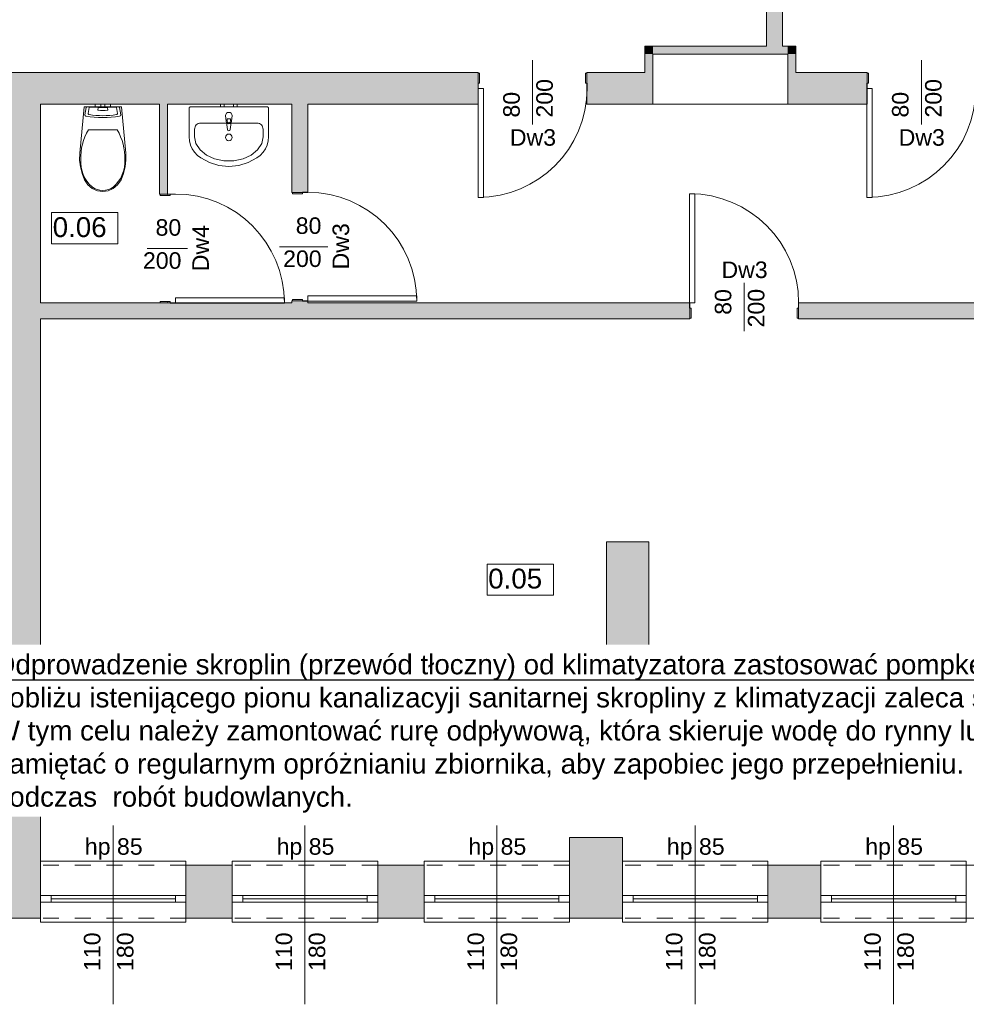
# Model space of a CAD drawing. Header units: millimetres. Extents: x 922208 to 1069538, y -182208 to -99877.
# Tile 4 of 256: x 959159 to 966317, y -173587 to -166146. Entities that reach past the tile are written whole.
import ezdxf
from ezdxf import colors
from ezdxf.entities.mleader import LeaderData, LeaderLine
from ezdxf.math import Vec2, Vec3

# ---------------------------------------------------------------- set-up
doc = ezdxf.new("R2010")
doc.units = ezdxf.units.MM
doc.header["$MEASUREMENT"] = 0
doc.linetypes.add('HIDDEN', pattern=[20, 10, -10])
doc.linetypes.add('Przerywana', pattern=[240, 120, -120])
for name, color, linetype, lineweight in [('IS_KLIM Opis_Średnice', 7, 'Continuous', 9), ('IS_POWRÓT', 5, 'HIDDEN', 30), ('Nowe_0_Nr_pióra__75', 6, 'Continuous', 15), ('Nowe_210-A Pomieszczenia_Nr_pióra__41', 7, 'Continuous', 15), ('Nowe_220-A Ściany_Nr_pióra__19', 255, 'Continuous', 0), ('Nowe_220-A Ściany_Nr_pióra__23', 7, 'Continuous', 15), ('Nowe_220-A Ściany_Nr_pióra__27', 7, 'Continuous', 25), ('Nowe_220-A Ściany_Nr_pióra__3', 7, 'Continuous', 13), ('Nowe_220-A Ściany_Nr_pióra__7', 7, 'Continuous', 13), ('Nowe_450-K Stropy_Nr_pióra__21', 7, 'Continuous', 25)]:
    doc.layers.add(name, color=color, linetype=linetype, lineweight=lineweight)
doc.layers.add('Nowe_220-A Ściany_Nr_pióra__45', color=7, linetype='Continuous', lineweight=15, true_color=0x40a5ff)
doc.styles.add('STYL_AUTOMATYCZNY_1', font='arial.ttf')

# ---------------------------------------------------------------- blocks, each defined once
blk = doc.blocks.new('parter01')
at = {"layer": 'Nowe_220-A Ściany_Nr_pióra__19', "linetype": 'Continuous', "lineweight": 0}
for points in [[(964806.55073, -101276.91454), (964806.55073, -106660.02068), (964926.55073, -106660.02068), (964926.55073, -101276.91454)], [(963946.55073, -106660.02068), (963886.55073, -106660.02068), (963946.55073, -106720.02068)], [(963946.55073, -106720.02068), (963886.55073, -106660.02068), (963886.55073, -106720.02068)], [(963946.55073, -106720.02068), (964966.55073, -106720.02068), (964966.55073, -106660.02068), (963946.55073, -106660.02068)], [(964966.55073, -106720.02068), (965026.55073, -106720.02068), (965026.55073, -106660.02068)], [(964966.55073, -106720.02068), (965026.55073, -106660.02068), (964966.55073, -106660.02068)], [(963946.55073, -106860.02068), (963946.55073, -106720.02068), (963886.55073, -106720.02068), (963886.55073, -106860.02068)], [(964966.55073, -106720.02068), (964966.55073, -106860.02068), (965026.55073, -106860.02068), (965026.55073, -106720.02068)], [(956086.55073, -107100.02068), (962626.55077, -107100.02068), (962626.55077, -106860.0207), (956086.55073, -106860.0207)], [(963446.55069, -107100.02068), (963886.55073, -107100.02068), (963886.55073, -106860.0207), (963446.55069, -106860.0207)], [(963946.55073, -106860.02068), (963886.55073, -106860.02068), (963946.55073, -107100.02068)], [(963886.55073, -106860.02068), (963886.55073, -107100.02068), (963946.55073, -107100.02068)], [(965026.55073, -106860.02068), (964966.55073, -106860.02068), (964966.55073, -107100.02068)], [(965026.55073, -106860.02068), (964966.55073, -107100.02068), (965026.55073, -107100.02068)], [(965026.55073, -107100.02068), (965566.55072, -107100.02068), (965566.55072, -106860.02072), (965026.55073, -106860.02072)], [(959076.51901, -107100.02068), (959075.75917, -112850.02068), (959315.75917, -112850.02068), (959316.51902, -107100.02068)], [(960216.55073, -107100.02068), (960216.55073, -107780.02068), (960276.55073, -107780.02068), (960276.55073, -107100.02068)], [(961216.55073, -107100.02068), (961216.55073, -107766.24102), (961336.55073, -107766.24102), (961336.55073, -107100.02068)], [(959316.32072, -108600.02075), (959316.30494, -108720.02068), (964226.55068, -108720.02068), (964226.55068, -108600.02075)], [(961216.55073, -108600.02068), (961336.55073, -108600.02068), (961336.55073, -108586.24102), (961216.55073, -108586.24102)], [(970706.55073, -108600.02075), (965046.55068, -108600.02075), (965046.55068, -108720.02068), (970706.55073, -108720.02068)], [(963916.55073, -111256.06668), (963916.55073, -110406.06668), (963596.55073, -110406.06668), (963596.55073, -111256.06668)], [(963716.55073, -112850.02068), (963716.55073, -112640.02068), (963316.55073, -112640.02068), (963316.55073, -112850.02068)], [(958994.58086, -113250.02068), (959315.75917, -113250.02068), (959315.75917, -112850.02067), (958994.58086, -112850.02067)], [(960415.75912, -113250.02068), (960765.75915, -113250.02068), (960765.75915, -112850.02065), (960415.75912, -112850.02065)], [(961865.75925, -113250.02068), (962216.55068, -113250.02068), (962216.55068, -112850.02065), (961865.75925, -112850.02065)], [(963316.55072, -113250.02068), (963716.5508, -113250.02068), (963716.5508, -112850.0206), (963316.55072, -112850.0206)], [(964816.55072, -113250.02068), (965216.55063, -113250.02068), (965216.55063, -112850.02078), (964816.55072, -112850.02056)]]:
    blk.add_hatch(color=255, dxfattribs=at).paths.add_polyline_path(points)
at = {"layer": 'Nowe_0_Nr_pióra__75', "color": 6, "linetype": 'Continuous', "lineweight": 0}
for p, q in [((959683.9463, -107124.76807), (959676.6989, -107169.8435)), ((959885.9137, -107121.08931), (959688.09119, -107121.08931)), ((959730.00244, -107100.02068), (959746.69736, -107100.02068)), ((959730.00244, -107120.02068), (959730.00244, -107100.02068)), ((959730.00244, -107120.02068), (959746.69736, -107120.02068)), ((959746.69736, -107100.02068), (959771.00244, -107100.02068)), ((959746.69736, -107120.02068), (959771.00244, -107120.02068)), ((959751.65509, -107125.4338), (959749.16962, -107140.8949)), ((959820.65091, -107124.17206), (959753.35397, -107124.17206)), ((959771.00244, -107100.02068), (959775.68873, -107100.02068)), ((959771.00244, -107120.02068), (959771.00244, -107100.02068)), ((959771.00244, -107120.02068), (959775.68873, -107120.02068)), ((959775.68873, -107100.02068), (959787.00244, -107100.02068)), ((959775.68873, -107120.02068), (959787.00244, -107120.02068)), ((959787.00244, -107100.02068), (959798.31615, -107100.02068)), ((959787.00244, -107120.02068), (959798.31615, -107120.02068)), ((959798.31615, -107100.02068), (959803.00244, -107100.02068)), ((959798.31615, -107120.02068), (959803.00244, -107120.02068)), ((959803.00244, -107120.02068), (959803.00244, -107100.02068)), ((959803.00244, -107100.02068), (959827.30753, -107100.02068)), ((959803.00244, -107120.02068), (959827.30753, -107120.02068)), ((959824.83526, -107140.8949), (959822.3498, -107125.4338)), ((959827.30753, -107100.02068), (959844.00244, -107100.02068)), ((959827.30753, -107120.02068), (959844.00244, -107120.02068)), ((959844.00244, -107120.02068), (959844.00244, -107100.02068)), ((959897.30599, -107169.8435), (959890.05858, -107124.76807)), ((960726.45618, -107225.42669), (960726.45618, -107210.55609)), ((960726.45618, -107210.55609), (960753.65618, -107210.55609)), ((960753.65618, -107210.55609), (960753.65618, -107225.42669)), ((959787.00244, -107293.06381), (959678.06099, -107293.06381)), ((959895.94437, -107293.06467), (959787.00244, -107293.06381)), ((960480.96527, -107288.77068), (960480.96527, -107345.02068)), ((960526.41981, -107241.89568), (960953.69254, -107241.89568)), ((960999.14708, -107345.02068), (960999.14708, -107288.77068)), ((960480.96527, -107345.02068), (960491.46027, -107396.52492)), ((960988.65208, -107396.52492), (960999.14708, -107345.02068)), ((960491.46027, -107396.52492), (960522.09503, -107443.85658)), ((960522.09503, -107443.85658), (960570.38771, -107483.18115)), ((960909.72464, -107483.18115), (960958.01732, -107443.85658)), ((960958.01732, -107443.85658), (960988.65208, -107396.52492)), ((960570.38771, -107483.18115), (960632.42592, -107511.31278)), ((960632.42592, -107511.31278), (960703.18369, -107525.97242)), ((960703.18369, -107525.97242), (960776.92866, -107525.97242)), ((960776.92866, -107525.97242), (960847.68643, -107511.31278)), ((960847.68643, -107511.31278), (960909.72464, -107483.18115))]:
    blk.add_line(p, q, dxfattribs=at)
for points in [[(959617.5788, -107573.44608), (959629.98392, -107623.19275), (959649.00482, -107670.13079), (959674.6026, -107707.32636), (959707.6454, -107735.84447), (959745.95391, -107753.80423), (959787.00244, -107760.02125), (959828.05098, -107753.80423), (959866.35948, -107735.84447), (959899.40229, -107707.32636), (959925.00006, -107670.13079), (959944.02096, -107623.19275), (959956.42608, -107573.44608), (959961.91382, -107522.10026), (959960.35075, -107470.40368), (959927.97724, -107120.02068), (959646.02765, -107120.02068), (959613.65414, -107470.40368), (959612.09106, -107522.10026)], [(959691.18517, -107194.02374), (959722.99737, -107197.34148), (959754.9618, -107199.33529), (959787.00244, -107200.00041), (959819.04308, -107199.33529), (959851.00751, -107197.34148), (959882.81972, -107194.02374), (959914.40403, -107189.38996), (959917.90625, -107188.20193), (959920.6427, -107185.99473), (959922.22444, -107183.08212), (959922.42661, -107179.87808), (959913.39394, -107123.69914), (959912.84063, -107122.25576), (959911.72716, -107121.06956), (959910.19527, -107120.29152), (959908.43994, -107120.02068), (959665.56495, -107120.02068), (959663.80962, -107120.29152), (959662.27772, -107121.06956), (959661.16426, -107122.25576), (959660.61095, -107123.69914), (959651.57827, -107179.87808), (959651.78045, -107183.08212), (959653.36218, -107185.99473), (959656.09864, -107188.20193), (959659.60086, -107189.38996)], [(961040.05618, -107345.02068), (961040.05618, -107129.39568), (961039.91806, -107127.76773), (961039.50793, -107126.18925), (961038.83822, -107124.70818), (961037.92931, -107123.36955), (961036.80879, -107122.21402), (961035.51072, -107121.2767), (961034.07454, -107120.58607), (961032.54389, -107120.16311), (961030.96527, -107120.02068), (960740.05618, -107120.02068), (960449.14708, -107120.02068), (960447.56846, -107120.16311), (960446.03781, -107120.58607), (960444.60163, -107121.2767), (960443.30356, -107122.21402), (960442.18304, -107123.36955), (960441.27413, -107124.70818), (960440.60442, -107126.18925), (960440.19429, -107127.76773), (960440.05618, -107129.39568), (960440.05618, -107345.02068), (960442.72061, -107376.78521), (960450.63476, -107407.60606), (960463.56351, -107436.56762), (960481.12277, -107462.80949), (960502.79089, -107485.55207), (960527.92414, -107504.11971), (960594.00034, -107540.26134), (960665.61649, -107562.50962), (960740.05618, -107570.02068), (960814.49586, -107562.50962), (960886.11202, -107540.26134), (960952.18821, -107504.11971), (960977.32146, -107485.55207), (960998.98958, -107462.80949), (961016.54884, -107436.56762), (961029.47759, -107407.60606), (961037.39174, -107376.78521)], [(960676.55618, -107120.02068), (960703.55618, -107120.02068), (960703.55618, -107100.02068), (960676.55618, -107100.02068)], [(960776.55618, -107120.02068), (960803.55618, -107120.02068), (960803.55618, -107100.02068), (960776.55618, -107100.02068)]]:
    blk.add_lwpolyline(points, close=True, dxfattribs=at)
blk.add_lwpolyline([(960715.05618, -107185.64568), (960719.05618, -107227.59849, 0.1210195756), (960722.32641, -107237.11195), (960728.95618, -107290.04568, 0.8825662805), (960751.15618, -107290.04568), (960757.78594, -107237.11195, 0.1210195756), (960761.05618, -107227.59849), (960765.05618, -107185.64568, 1)], format="xyb", close=True, dxfattribs=at)
blk.add_circle((960740.05618, -107349.70068), 25, dxfattribs=at)
for centre, radius, start, end in [((960740.05618, -107225.42669), 13.6, 180, 0), ((960740.05618, -107225.69858), 21.08577, 212.771025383, 327.228974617)]:
    blk.add_arc(centre, radius, start, end, dxfattribs=at)
for centre, major_axis, ratio, start_param, end_param in [((959688.14759, -107124.66601), (4.203, 0), 0.8510638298, 1.5842153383, 3.1701288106), ((959751.95362, -107141.2336), (2.8123, 0), 0.8510638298, 2.9996058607, 4.3650010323), ((959787.00244, -106984.89518), (189.78876, 0), 0.8510638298, 4.521514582, 4.9032633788), ((959753.35427, -107125.63164), (1.71502, 0), 0.8510638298, 1.5709729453, 3.0056231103), ((959820.65061, -107125.63164), (1.71502, 0), 0.8510638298, 0.1359695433, 1.5706197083), ((959822.05126, -107141.2336), (2.8123, 0), 0.8510638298, 5.0597769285, 6.4251721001), ((959885.8573, -107124.66601), (4.203, 0), 0.8510638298, 6.2546491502, 7.8405626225), ((959684.39699, -107170.92041), (7.8014, 0), 0.8510638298, 2.9786763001, 4.5787968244), ((959787.00244, -106720.98712), (546.32491, 0), 0.8510638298, 4.5215198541, 4.9032581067), ((959889.60789, -107170.92041), (7.8014, 0), 0.8510638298, 4.8459811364, 6.4461016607), ((960045.0979, -107507.95756), (0, 425.51562), 0.9993765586, 1.0413915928, 1.594412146), ((959528.90699, -107507.95756), (0, 425.5156), 0.9993765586, 4.6887708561, 5.2417914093), ((960526.41981, -107288.77068), (0, 46.875), 0.9696969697, 0, 1.5707963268), ((960953.69254, -107288.77068), (0, 46.875), 0.9696969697, 4.7123889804, 6.2831853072), ((959876.46293, -107532.32416), (0, 257.05591), 0.9993765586, 1.5150650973, 2.4156536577), ((959697.54195, -107532.32416), (0, 257.05581), 0.9993765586, 3.867527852, 4.7681164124), ((959787.81526, -107612.77589), (0, 138.60813), 0.9993765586, 2.5090881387, 3.1357319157), ((959786.19061, -107612.77892), (0, 138.6051), 0.9993765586, 3.1474535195, 3.7740972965)]:
    blk.add_ellipse(centre, major_axis=major_axis, ratio=ratio, start_param=start_param, end_param=end_param, dxfattribs=at)
at = {"layer": 'Nowe_210-A Pomieszczenia_Nr_pióra__41', "color": 7, "linetype": 'Continuous', "lineweight": 0}
for p, q in [((959400.33259, -107918.82213), (959900.71259, -107918.82213)), ((959400.33259, -108154.53663), (959400.33259, -107918.82213)), ((959900.71259, -107918.82213), (959900.71259, -108154.53663)), ((959900.71259, -108154.53663), (959400.33259, -108154.53663)), ((962693.51902, -110575.08232), (963193.89902, -110575.08232)), ((962693.51902, -110810.79682), (962693.51902, -110575.08232)), ((963193.89902, -110575.08232), (963193.89902, -110810.79682)), ((963193.89902, -110810.79682), (962693.51902, -110810.79682))]:
    blk.add_line(p, q, dxfattribs=at)
at = {"layer": 'Nowe_220-A Ściany_Nr_pióra__23', "color": 7, "linetype": 'Continuous', "lineweight": 0}
for p, q in [((962626.55073, -106865.02068), (962626.55073, -106980.02068)), ((962636.55073, -106865.02068), (962626.55073, -106865.02068)), ((962636.55073, -106940.02068), (962636.55073, -106865.02068)), ((963436.55073, -106865.02068), (963436.55073, -106940.02068)), ((963446.55073, -106865.02068), (963436.55073, -106865.02068)), ((963446.55073, -106980.02068), (963446.55073, -106865.02068)), ((965566.55073, -106865.02068), (965566.55073, -106980.02068)), ((965576.55073, -106865.02068), (965566.55073, -106865.02068)), ((965576.55073, -106940.02068), (965576.55073, -106865.02068)), ((962624.55073, -106980.02068), (962624.55073, -106940.02068)), ((962624.55073, -106940.02068), (962636.55073, -106940.02068)), ((962626.55073, -106980.02068), (962624.55073, -106980.02068)), ((963436.55073, -106940.02068), (963448.55073, -106940.02068)), ((963448.55073, -106980.02068), (963446.55073, -106980.02068)), ((963448.55073, -106940.02068), (963448.55073, -106980.02068)), ((965564.55073, -106980.02068), (965564.55073, -106940.02068)), ((965564.55073, -106940.02068), (965576.55073, -106940.02068)), ((965566.55073, -106980.02068), (965564.55073, -106980.02068)), ((960336.55073, -107780.02068), (960221.55073, -107780.02068)), ((960221.55073, -107780.02068), (960221.55073, -107790.02068)), ((960221.55073, -107790.02068), (960296.55073, -107790.02068)), ((960296.55073, -107790.02068), (960296.55073, -107778.02068)), ((960296.55073, -107778.02068), (960336.55073, -107778.02068)), ((960336.55073, -107778.02068), (960336.55073, -107780.02068)), ((961336.55073, -107766.24102), (961221.55073, -107766.24102)), ((961221.55073, -107766.24102), (961221.55073, -107776.24102)), ((961221.55073, -107776.24102), (961296.55073, -107776.24102)), ((961296.55073, -107776.24102), (961296.55073, -107764.24102)), ((961296.55073, -107764.24102), (961336.55073, -107764.24102)), ((961336.55073, -107764.24102), (961336.55073, -107766.24102)), ((960296.55073, -108590.02068), (960221.55073, -108590.02068)), ((960221.55073, -108590.02068), (960221.55073, -108600.02068)), ((960221.55073, -108600.02068), (960336.55073, -108600.02068)), ((960296.55073, -108602.02068), (960296.55073, -108590.02068)), ((960336.55073, -108602.02068), (960296.55073, -108602.02068)), ((960336.55073, -108600.02068), (960336.55073, -108602.02068)), ((961296.55073, -108576.24102), (961221.55073, -108576.24102)), ((961221.55073, -108576.24102), (961221.55073, -108586.24102)), ((961221.55073, -108586.24102), (961336.55073, -108586.24102)), ((961296.55073, -108588.24102), (961296.55073, -108576.24102)), ((961336.55073, -108588.24102), (961296.55073, -108588.24102)), ((961336.55073, -108586.24102), (961336.55073, -108588.24102)), ((964226.55073, -108600.02068), (964224.55073, -108600.02068)), ((964224.55073, -108600.02068), (964224.55073, -108640.02068)), ((964224.55073, -108640.02068), (964236.55073, -108640.02068)), ((964226.55073, -108715.02068), (964226.55073, -108600.02068)), ((964236.55073, -108640.02068), (964236.55073, -108715.02068)), ((965036.55073, -108715.02068), (965036.55073, -108640.02068)), ((965036.55073, -108640.02068), (965048.55073, -108640.02068)), ((965048.55073, -108600.02068), (965046.55073, -108600.02068)), ((965046.55073, -108600.02068), (965046.55073, -108715.02068)), ((965048.55073, -108640.02068), (965048.55073, -108600.02068)), ((964236.55073, -108715.02068), (964226.55073, -108715.02068)), ((965046.55073, -108715.02068), (965036.55073, -108715.02068)), ((959395.75917, -113080.02068), (959315.75917, -113080.02068)), ((959395.75917, -113130.02068), (959395.75917, -113080.02068)), ((960415.75917, -113080.02068), (960335.75917, -113080.02068)), ((960335.75917, -113080.02068), (960335.75917, -113130.02068)), ((960845.75917, -113080.02068), (960765.75917, -113080.02068)), ((960845.75917, -113130.02068), (960845.75917, -113080.02068)), ((961865.75917, -113080.02068), (961785.75917, -113080.02068)), ((961785.75917, -113080.02068), (961785.75917, -113130.02068)), ((962296.55073, -113080.02068), (962216.55073, -113080.02068)), ((962296.55073, -113130.02068), (962296.55073, -113080.02068)), ((963316.55073, -113080.02068), (963236.55073, -113080.02068)), ((963236.55073, -113080.02068), (963236.55073, -113130.02068)), ((963796.55073, -113080.02068), (963716.55073, -113080.02068)), ((963796.55073, -113130.02068), (963796.55073, -113080.02068)), ((964816.55073, -113080.02068), (964736.55073, -113080.02068)), ((964736.55073, -113080.02068), (964736.55073, -113130.02068)), ((965296.55073, -113080.02068), (965216.55073, -113080.02068)), ((965296.55073, -113130.02068), (965296.55073, -113080.02068)), ((966316.55073, -113080.02068), (966236.55073, -113080.02068)), ((966236.55073, -113080.02068), (966236.55073, -113130.02068)), ((959315.75917, -113130.02068), (959395.75917, -113130.02068)), ((960335.75917, -113130.02068), (960415.75917, -113130.02068)), ((960765.75917, -113130.02068), (960845.75917, -113130.02068)), ((961785.75917, -113130.02068), (961865.75917, -113130.02068)), ((962216.55073, -113130.02068), (962296.55073, -113130.02068)), ((963236.55073, -113130.02068), (963316.55073, -113130.02068)), ((963716.55073, -113130.02068), (963796.55073, -113130.02068)), ((964736.55073, -113130.02068), (964816.55073, -113130.02068)), ((965216.55073, -113130.02068), (965296.55073, -113130.02068)), ((966236.55073, -113130.02068), (966316.55073, -113130.02068))]:
    blk.add_line(p, q, dxfattribs=at)
at = {"layer": 'Nowe_220-A Ściany_Nr_pióra__27', "color": 7, "linetype": 'Continuous', "lineweight": 0}
for p, q in [((962626.55073, -106865.02068), (962626.55073, -106860.02068)), ((962626.55073, -106865.02068), (962626.55073, -106860.02068)), ((962626.55073, -106980.02068), (962626.55073, -106865.02068)), ((962626.55073, -106980.02068), (962626.55073, -106865.02068)), ((962626.55073, -106980.02068), (962626.55073, -106865.02068)), ((963446.55073, -106865.02068), (963446.55073, -106860.02068)), ((963446.55073, -106865.02068), (963446.55073, -106860.02068)), ((963446.55073, -106980.02068), (963446.55073, -106865.02068)), ((963446.55073, -106980.02068), (963446.55073, -106865.02068)), ((963446.55073, -106980.02068), (963446.55073, -106865.02068)), ((965566.55073, -106865.02068), (965566.55073, -106860.02068)), ((965566.55073, -106865.02068), (965566.55073, -106860.02068)), ((965566.55073, -106980.02068), (965566.55073, -106865.02068)), ((965566.55073, -106980.02068), (965566.55073, -106865.02068)), ((965566.55073, -106980.02068), (965566.55073, -106865.02068)), ((962626.55073, -107100.02068), (962626.55073, -106980.02068)), ((962626.55073, -107100.02068), (962626.55073, -106980.02068)), ((963446.55073, -107100.02068), (963446.55073, -106980.02068)), ((963446.55073, -107100.02068), (963446.55073, -106980.02068)), ((965566.55073, -107100.02068), (965566.55073, -106980.02068)), ((965566.55073, -107100.02068), (965566.55073, -106980.02068)), ((960221.55073, -107780.02068), (960216.55073, -107780.02068)), ((960221.55073, -107780.02068), (960216.55073, -107780.02068)), ((960276.55073, -107780.02068), (960221.55073, -107780.02068)), ((960276.55073, -107780.02068), (960221.55073, -107780.02068)), ((960276.55073, -107780.02068), (960221.55073, -107780.02068)), ((961221.55073, -107766.24102), (961216.55073, -107766.24102)), ((961221.55073, -107766.24102), (961216.55073, -107766.24102)), ((961336.55073, -107766.24102), (961221.55073, -107766.24102)), ((961336.55073, -107766.24102), (961221.55073, -107766.24102)), ((961336.55073, -107766.24102), (961221.55073, -107766.24102)), ((960221.55073, -108600.02068), (960216.55073, -108600.02068)), ((960221.55073, -108600.02068), (960216.55073, -108600.02068)), ((960276.55073, -108600.02068), (960221.55073, -108600.02068)), ((960276.55073, -108600.02068), (960221.55073, -108600.02068)), ((960276.55073, -108600.02068), (960221.55073, -108600.02068)), ((961221.55073, -108586.24102), (961216.55073, -108586.24102)), ((961221.55073, -108586.24102), (961216.55073, -108586.24102)), ((961336.55073, -108586.24102), (961221.55073, -108586.24102)), ((961336.55073, -108586.24102), (961221.55073, -108586.24102)), ((961336.55073, -108586.24102), (961221.55073, -108586.24102)), ((964226.55073, -108600.02068), (964226.55073, -108715.02068)), ((964226.55073, -108600.02068), (964226.55073, -108715.02068)), ((964226.55073, -108600.02068), (964226.55073, -108715.02068)), ((965046.55073, -108600.02068), (965046.55073, -108715.02068)), ((965046.55073, -108600.02068), (965046.55073, -108715.02068)), ((965046.55073, -108600.02068), (965046.55073, -108715.02068)), ((964226.55073, -108715.02068), (964226.55073, -108720.02068)), ((964226.55073, -108715.02068), (964226.55073, -108720.02068)), ((965046.55073, -108715.02068), (965046.55073, -108720.02068)), ((965046.55073, -108715.02068), (965046.55073, -108720.02068)), ((959315.75917, -113080.02068), (959315.75917, -112850.02068)), ((959315.75917, -113080.02068), (959315.75917, -112850.02068)), ((960415.75917, -113080.02068), (960415.75917, -112850.02068)), ((960415.75917, -113080.02068), (960415.75917, -112850.02068)), ((960765.75917, -113080.02068), (960765.75917, -112850.02068)), ((960765.75917, -113080.02068), (960765.75917, -112850.02068)), ((961865.75917, -113080.02068), (961865.75917, -112850.02068)), ((961865.75917, -113080.02068), (961865.75917, -112850.02068)), ((962216.55073, -113080.02068), (962216.55073, -112850.02068)), ((962216.55073, -113080.02068), (962216.55073, -112850.02068)), ((963316.55073, -113080.02068), (963316.55073, -112850.02068)), ((963316.55073, -113080.02068), (963316.55073, -112850.02068)), ((963716.55073, -113080.02068), (963716.55073, -112850.02068)), ((963716.55073, -113080.02068), (963716.55073, -112850.02068)), ((964816.55073, -113080.02068), (964816.55073, -112850.02068)), ((964816.55073, -113080.02068), (964816.55073, -112850.02068)), ((965216.55073, -113080.02068), (965216.55073, -112850.02068)), ((965216.55073, -113080.02068), (965216.55073, -112850.02068)), ((966316.55073, -113080.02068), (966316.55073, -112850.02068)), ((966316.55073, -113080.02068), (966316.55073, -112850.02068)), ((959315.75917, -113130.02068), (959315.75917, -113080.02068)), ((959315.75917, -113130.02068), (959315.75917, -113080.02068)), ((959315.75917, -113130.02068), (959315.75917, -113080.02068)), ((960415.75917, -113130.02068), (960415.75917, -113080.02068)), ((960415.75917, -113130.02068), (960415.75917, -113080.02068)), ((960415.75917, -113130.02068), (960415.75917, -113080.02068)), ((960765.75917, -113130.02068), (960765.75917, -113080.02068)), ((960765.75917, -113130.02068), (960765.75917, -113080.02068)), ((960765.75917, -113130.02068), (960765.75917, -113080.02068)), ((961865.75917, -113130.02068), (961865.75917, -113080.02068)), ((961865.75917, -113130.02068), (961865.75917, -113080.02068)), ((961865.75917, -113130.02068), (961865.75917, -113080.02068)), ((962216.55073, -113130.02068), (962216.55073, -113080.02068)), ((962216.55073, -113130.02068), (962216.55073, -113080.02068)), ((962216.55073, -113130.02068), (962216.55073, -113080.02068)), ((963316.55073, -113130.02068), (963316.55073, -113080.02068)), ((963316.55073, -113130.02068), (963316.55073, -113080.02068)), ((963316.55073, -113130.02068), (963316.55073, -113080.02068)), ((963716.55073, -113130.02068), (963716.55073, -113080.02068)), ((963716.55073, -113130.02068), (963716.55073, -113080.02068)), ((963716.55073, -113130.02068), (963716.55073, -113080.02068)), ((964816.55073, -113130.02068), (964816.55073, -113080.02068)), ((964816.55073, -113130.02068), (964816.55073, -113080.02068)), ((964816.55073, -113130.02068), (964816.55073, -113080.02068)), ((965216.55073, -113130.02068), (965216.55073, -113080.02068)), ((965216.55073, -113130.02068), (965216.55073, -113080.02068)), ((965216.55073, -113130.02068), (965216.55073, -113080.02068)), ((966316.55073, -113130.02068), (966316.55073, -113080.02068)), ((966316.55073, -113130.02068), (966316.55073, -113080.02068)), ((966316.55073, -113130.02068), (966316.55073, -113080.02068)), ((959315.75917, -113250.02068), (959315.75917, -113130.02068)), ((959315.75917, -113250.02068), (959315.75917, -113130.02068)), ((960415.75917, -113250.02068), (960415.75917, -113130.02068)), ((960415.75917, -113250.02068), (960415.75917, -113130.02068)), ((960765.75917, -113250.02068), (960765.75917, -113130.02068)), ((960765.75917, -113250.02068), (960765.75917, -113130.02068)), ((961865.75917, -113250.02068), (961865.75917, -113130.02068)), ((961865.75917, -113250.02068), (961865.75917, -113130.02068)), ((962216.55073, -113250.02068), (962216.55073, -113130.02068)), ((962216.55073, -113250.02068), (962216.55073, -113130.02068)), ((963316.55073, -113250.02068), (963316.55073, -113130.02068)), ((963316.55073, -113250.02068), (963316.55073, -113130.02068)), ((963716.55073, -113250.02068), (963716.55073, -113130.02068)), ((963716.55073, -113250.02068), (963716.55073, -113130.02068)), ((964816.55073, -113250.02068), (964816.55073, -113130.02068)), ((964816.55073, -113250.02068), (964816.55073, -113130.02068)), ((965216.55073, -113250.02068), (965216.55073, -113130.02068)), ((965216.55073, -113250.02068), (965216.55073, -113130.02068)), ((966316.55073, -113250.02068), (966316.55073, -113130.02068)), ((966316.55073, -113250.02068), (966316.55073, -113130.02068))]:
    blk.add_line(p, q, dxfattribs=at)
for points in [[(964806.55073, -101276.91454), (964806.55073, -106660.02068)], [(964926.55073, -106660.02068), (964926.55073, -105160.02068)], [(963886.55073, -106660.02068), (963946.55073, -106660.02068)], [(963886.55073, -106660.02068), (963886.55073, -106860.02068)], [(964806.55073, -106660.02068), (963946.55073, -106660.02068)], [(965026.55073, -106660.02068), (964926.55073, -106660.02068)], [(965026.55073, -106660.02068), (965026.55073, -106720.02068)], [(963946.55073, -106860.02068), (963946.55073, -106720.02068)], [(963946.55073, -106720.02068), (964966.55073, -106720.02068)], [(964966.55073, -106720.02068), (964966.55073, -106860.02068)], [(965026.55073, -106860.02068), (965026.55073, -106720.02068)], [(962626.55077, -106860.02068), (956086.55073, -106860.02068)], [(963886.55073, -106860.02068), (963446.55069, -106860.02068)], [(963946.55073, -107100.02068), (963946.55073, -106860.02068)], [(964966.55073, -107100.02068), (964966.55073, -106860.02068)], [(965566.55072, -106860.02068), (965026.55073, -106860.02068)], [(959316.3208, -108600.02068), (959316.51902, -107100.02068)], [(959316.51902, -107100.02068), (960216.55073, -107100.02068)], [(960216.55073, -107100.02068), (960216.55073, -107780.02068)], [(960276.55073, -107780.02068), (960276.55073, -107100.02068)], [(960276.55073, -107100.02068), (961216.55073, -107100.02068)], [(961216.55073, -107100.02068), (961216.55073, -107766.24102)], [(961336.55073, -107766.24102), (961336.55073, -107100.02068)], [(961336.55073, -107100.02068), (962626.55072, -107100.02068)], [(963446.55067, -107100.02068), (963946.55073, -107100.02068)], [(964966.55073, -107100.02068), (965566.55078, -107100.02068)], [(960216.55073, -108600.02068), (959316.3208, -108600.02068)], [(961216.55073, -108600.02068), (960276.55073, -108600.02068)], [(961216.55073, -108586.24102), (961216.55073, -108600.02068)], [(961336.55073, -108600.02068), (961336.55073, -108586.24102)], [(964226.55066, -108600.02068), (961336.55073, -108600.02068)], [(970706.55073, -108600.02068), (965046.55068, -108600.02068)], [(959315.75917, -112850.02068), (959316.30494, -108720.02068)], [(959316.30494, -108720.02068), (964226.55066, -108720.02068)], [(965046.55068, -108720.02068), (967846.55073, -108720.02068)], [(963916.55073, -110406.06668), (963596.55073, -110406.06668)], [(963596.55073, -110406.06668), (963596.55073, -111256.06668)], [(963916.55073, -111256.06668), (963916.55073, -110406.06668)], [(963596.55073, -111256.06668), (963916.55073, -111256.06668)], [(963716.55073, -112640.02068), (963316.55073, -112640.02068)], [(963316.55073, -112640.02068), (963316.55073, -112850.02068)], [(963716.55073, -112850.02068), (963716.55073, -112640.02068)], [(960765.75917, -112850.02068), (960415.75917, -112850.02068)], [(962216.55073, -112850.02068), (961865.75917, -112850.02068)], [(965216.55073, -112850.02068), (964816.55073, -112850.02068)], [(966716.55073, -112850.02068), (966316.55073, -112850.02068)], [(958994.58086, -113250.02068), (959315.75917, -113250.02068)], [(960415.75917, -113250.02068), (960765.75917, -113250.02068)], [(961865.75917, -113250.02068), (962216.55073, -113250.02068)], [(963316.55073, -113250.02068), (963716.55073, -113250.02068)], [(964816.55073, -113250.02068), (965216.55073, -113250.02068)], [(966316.55073, -113250.02068), (966716.55073, -113250.02068)]]:
    blk.add_lwpolyline(points, dxfattribs=at)
for p in [(960276.55073, -107780.02068), (960276.55073, -107780.02068), (960276.55073, -108600.02068), (960276.55073, -108600.02068)]:
    blk.add_point(p, dxfattribs=at)
at = {"layer": 'Nowe_220-A Ściany_Nr_pióra__3', "color": 7, "linetype": 'Continuous', "lineweight": 0}
for p, q in [((962624.55073, -107804.02068), (962624.55073, -106980.02068)), ((962624.55073, -106980.02068), (962664.55073, -106980.02068)), ((962664.55073, -106980.02068), (962664.55073, -107804.02068)), ((965564.55073, -107804.02068), (965564.55073, -106980.02068)), ((965564.55073, -106980.02068), (965604.55073, -106980.02068)), ((965604.55073, -106980.02068), (965604.55073, -107804.02068)), ((962664.55073, -107804.02068), (962624.55073, -107804.02068)), ((964224.55073, -107776.02068), (964224.55073, -108600.02068)), ((964264.55073, -107776.02068), (964224.55073, -107776.02068)), ((964264.55073, -108600.02068), (964264.55073, -107776.02068)), ((965604.55073, -107804.02068), (965564.55073, -107804.02068)), ((960336.55073, -108602.02068), (960336.55073, -108562.02068)), ((960336.55073, -108562.02068), (961160.55073, -108562.02068)), ((961160.55073, -108562.02068), (961160.55073, -108602.02068)), ((961336.55073, -108588.24102), (961336.55073, -108548.24102)), ((961336.55073, -108548.24102), (962160.55073, -108548.24102)), ((962160.55073, -108548.24102), (962160.55073, -108588.24102)), ((961160.55073, -108602.02068), (960336.55073, -108602.02068)), ((962160.55073, -108588.24102), (961336.55073, -108588.24102)), ((964224.55073, -108600.02068), (964264.55073, -108600.02068)), ((960415.75917, -112820.02068), (959315.75917, -112820.02068)), ((959315.75917, -112820.02068), (959315.75917, -112850.02068)), ((960415.75917, -112850.02068), (960415.75917, -112820.02068)), ((961865.75917, -112820.02068), (960765.75917, -112820.02068)), ((960765.75917, -112820.02068), (960765.75917, -112850.02068)), ((961865.75917, -112850.02068), (961865.75917, -112820.02068)), ((963316.55073, -112820.02068), (962216.55073, -112820.02068)), ((962216.55073, -112820.02068), (962216.55073, -112850.02068)), ((963316.55073, -112850.02068), (963316.55073, -112820.02068)), ((964816.55073, -112820.02068), (963716.55073, -112820.02068)), ((963716.55073, -112820.02068), (963716.55073, -112850.02068)), ((964816.55073, -112850.02068), (964816.55073, -112820.02068)), ((966316.55073, -112820.02068), (965216.55073, -112820.02068)), ((965216.55073, -112820.02068), (965216.55073, -112850.02068)), ((966316.55073, -112850.02068), (966316.55073, -112820.02068)), ((960335.75917, -113080.02068), (959395.75917, -113080.02068)), ((960335.75917, -113105.02068), (959395.75917, -113105.02068)), ((961785.75917, -113080.02068), (960845.75917, -113080.02068)), ((961785.75917, -113105.02068), (960845.75917, -113105.02068)), ((963236.55073, -113080.02068), (962296.55073, -113080.02068)), ((963236.55073, -113105.02068), (962296.55073, -113105.02068)), ((964736.55073, -113080.02068), (963796.55073, -113080.02068)), ((964736.55073, -113105.02068), (963796.55073, -113105.02068)), ((966236.55073, -113080.02068), (965296.55073, -113080.02068)), ((966236.55073, -113105.02068), (965296.55073, -113105.02068)), ((959395.75917, -113130.02068), (960335.75917, -113130.02068)), ((960845.75917, -113130.02068), (961785.75917, -113130.02068)), ((962296.55073, -113130.02068), (963236.55073, -113130.02068)), ((963796.55073, -113130.02068), (964736.55073, -113130.02068)), ((965296.55073, -113130.02068), (966236.55073, -113130.02068)), ((959315.75917, -113280.02068), (959315.75917, -113250.02068)), ((960415.75917, -113250.02068), (960415.75917, -113280.02068)), ((960765.75917, -113280.02068), (960765.75917, -113250.02068)), ((961865.75917, -113250.02068), (961865.75917, -113280.02068)), ((962216.55073, -113280.02068), (962216.55073, -113250.02068)), ((963316.55073, -113250.02068), (963316.55073, -113280.02068)), ((963716.55073, -113280.02068), (963716.55073, -113250.02068)), ((964816.55073, -113250.02068), (964816.55073, -113280.02068)), ((965216.55073, -113280.02068), (965216.55073, -113250.02068)), ((966316.55073, -113250.02068), (966316.55073, -113280.02068)), ((960415.75917, -113280.02068), (959315.75917, -113280.02068)), ((961865.75917, -113280.02068), (960765.75917, -113280.02068)), ((963316.55073, -113280.02068), (962216.55073, -113280.02068)), ((964816.55073, -113280.02068), (963716.55073, -113280.02068)), ((966316.55073, -113280.02068), (965216.55073, -113280.02068))]:
    blk.add_line(p, q, dxfattribs=at)
at = {"layer": 'Nowe_220-A Ściany_Nr_pióra__3', "color": 7, "linetype": 'Przerywana', "lineweight": 0}
for p, q in [((960415.75917, -112850.02068), (959315.75917, -112850.02068)), ((961865.75917, -112850.02068), (960765.75917, -112850.02068)), ((963316.55073, -112850.02068), (962216.55073, -112850.02068)), ((964816.55073, -112850.02068), (963716.55073, -112850.02068)), ((966316.55073, -112850.02068), (965216.55073, -112850.02068)), ((960415.75917, -113250.02068), (959315.75917, -113250.02068)), ((961865.75917, -113250.02068), (960765.75917, -113250.02068)), ((963316.55073, -113250.02068), (962216.55073, -113250.02068)), ((964816.55073, -113250.02068), (963716.55073, -113250.02068)), ((966316.55073, -113250.02068), (965216.55073, -113250.02068))]:
    blk.add_line(p, q, dxfattribs=at)
at = {"layer": 'Nowe_220-A Ściany_Nr_pióra__3', "color": 7, "linetype": 'Continuous', "lineweight": 0}
for centre, start, end in [((962624.55073, -106980.02068), 270, 0), ((965564.55073, -106980.02068), 270, 0), ((960336.55073, -108602.02068), 0, 90), ((961336.55073, -108588.24102), 0, 90), ((964224.55073, -108600.02068), 0, 90)]:
    blk.add_arc(centre, 824, start, end, dxfattribs=at)
at = {"layer": 'Nowe_220-A Ściany_Nr_pióra__45', "color": 161, "linetype": 'Continuous', "lineweight": 0, "true_color": 0x40a5ff}
for p, q in [((963036.55073, -107251.8064), (963036.55073, -106765.42011)), ((965976.55073, -107251.8064), (965976.55073, -106765.42011)), ((960428.33645, -108190.02068), (960121.95016, -108190.02068)), ((961488.33645, -108176.24102), (961121.95016, -108176.24102)), ((964636.55073, -108448.23497), (964636.55073, -108814.62126)), ((959865.75917, -113901.8064), (959865.75917, -112550.02068)), ((961315.75917, -113901.8064), (961315.75917, -112550.02068)), ((962766.55073, -113901.8064), (962766.55073, -112550.02068)), ((964266.55073, -113901.8064), (964266.55073, -112550.02068)), ((965766.55073, -113901.8064), (965766.55073, -112550.02068))]:
    blk.add_line(p, q, dxfattribs=at)
at = {"layer": 'Nowe_450-K Stropy_Nr_pióra__21', "color": 7, "linetype": 'Continuous', "lineweight": 0, "flags": 128}
blk.add_lwpolyline([(963946.55073, -107100.02068), (964966.55073, -107100.02068)], dxfattribs=at)
at = {"layer": 'Nowe_210-A Pomieszczenia_Nr_pióra__41', "color": 7, "linetype": 'Continuous', "lineweight": 0, "char_height": 150, "attachment_point": 2, "style": 'STYL_AUTOMATYCZNY_1'}
for s, insert in [('\\A1;{\\pqc;\\pt0,25;\\fArial|b0|i0|c238|p0;\\W1.000000;0.06\\fArial|b0|i0|c238|p0;\\W1.000000;\\A1{\\H.66x;\\S^  ;}\\fArial|b0|i0|c238|p0;\\W1.000000;\\fArial|b0|i0|c238|p0;\\W1.000000;\\A1{\\H.66x;\\S^  ;}}', (959650.52259, -107953.10785)), ('\\A1;{\\pqc;\\pt0,25;\\fArial|b0|i0|c238|p0;\\W1.000000;0.05\\fArial|b0|i0|c238|p0;\\W1.000000;\\A1{\\H.66x;\\S^  ;}\\fArial|b0|i0|c238|p0;\\W1.000000;\\fArial|b0|i0|c238|p0;\\W1.000000;\\A1{\\H.66x;\\S^  ;}}', (962943.70902, -110609.36804))]:
    blk.add_mtext(s, dxfattribs=dict(at, insert=insert))
at = {"layer": 'Nowe_220-A Ściany_Nr_pióra__7', "color": 7, "linetype": 'Continuous', "lineweight": 0, "char_height": 125, "attachment_point": 7, "rotation": 90, "style": 'STYL_AUTOMATYCZNY_1'}
for s, insert in [('\\A1;{\\pql;\\pt0;\\fArial|b0|i0|c238|p0;\\W1.000000;200\\fArial|b0|i0|c238|p0;\\W1.000000;\\A1{\\H.66x;\\S^  ;}\\fArial|b0|i0|c238|p0;\\W1.000000;\\fArial|b0|i0|c238|p0;\\W1.000000;}', (963226.14293, -107200.02068)), ('\\A1;{\\pql;\\pt0;\\fArial|b0|i0|c238|p0;\\W1.000000;200\\fArial|b0|i0|c238|p0;\\W1.000000;\\A1{\\H.66x;\\S^  ;}\\fArial|b0|i0|c238|p0;\\W1.000000;\\fArial|b0|i0|c238|p0;\\W1.000000;}', (966166.14293, -107200.02068)), ('\\A1;{\\pql;\\pt0;\\fArial|b0|i0|c238|p0;\\W1.000000;80\\fArial|b0|i0|c238|p0;\\W1.000000;\\A1{\\H.66x;\\S^  ;}\\fArial|b0|i0|c238|p0;\\W1.000000;\\fArial|b0|i0|c238|p0;\\W1.000000;}', (962976.14293, -107200.02068)), ('\\A1;{\\pql;\\pt0;\\fArial|b0|i0|c238|p0;\\W1.000000;80\\fArial|b0|i0|c238|p0;\\W1.000000;\\A1{\\H.66x;\\S^  ;}\\fArial|b0|i0|c238|p0;\\W1.000000;\\fArial|b0|i0|c238|p0;\\W1.000000;}', (965916.14293, -107200.02068)), ('\\A1;{\\pql;\\pt0;\\fArial|b0|i0|c238|p0;\\W1.000000;Dw4\\fArial|b0|i0|c238|p0;\\W1.000000;\\fArial|b0|i0|c238|p0;\\W1.000000;\\fArial|b0|i0|c238|p0;\\W1.000000;}', (960589.0503, -108361.49118)), ('\\A1;{\\pql;\\pt0;\\fArial|b0|i0|c238|p0;\\W1.000000;Dw3\\fArial|b0|i0|c238|p0;\\W1.000000;\\fArial|b0|i0|c238|p0;\\W1.000000;\\fArial|b0|i0|c238|p0;\\W1.000000;}', (961651.22664, -108347.71152)), ('\\A1;{\\pql;\\pt0;\\fArial|b0|i0|c238|p0;\\W1.000000;80\\fArial|b0|i0|c238|p0;\\W1.000000;\\A1{\\H.66x;\\S^  ;}\\fArial|b0|i0|c238|p0;\\W1.000000;\\fArial|b0|i0|c238|p0;\\W1.000000;}', (964576.14293, -108690.70168)), ('\\A1;{\\pql;\\pt0;\\fArial|b0|i0|c238|p0;\\W1.000000;200\\fArial|b0|i0|c238|p0;\\W1.000000;\\A1{\\H.66x;\\S^  ;}\\fArial|b0|i0|c238|p0;\\W1.000000;\\fArial|b0|i0|c238|p0;\\W1.000000;}', (964826.14293, -108786.04218)), ('\\A1;{\\pql;\\pt0;\\fArial|b0|i0|c238|p0;\\W1.000000;110\\fArial|b0|i0|c238|p0;\\W1.000000;\\A1{\\H.66x;\\S^  ;}\\fArial|b0|i0|c238|p0;\\W1.000000;\\fArial|b0|i0|c238|p0;\\W1.000000;}', (959805.35138, -113650.02068)), ('\\A1;{\\pql;\\pt0;\\fArial|b0|i0|c238|p0;\\W1.000000;180\\fArial|b0|i0|c238|p0;\\W1.000000;\\A1{\\H.66x;\\S^  ;}\\fArial|b0|i0|c238|p0;\\W1.000000;\\fArial|b0|i0|c238|p0;\\W1.000000;}', (960055.35138, -113650.02068)), ('\\A1;{\\pql;\\pt0;\\fArial|b0|i0|c238|p0;\\W1.000000;110\\fArial|b0|i0|c238|p0;\\W1.000000;\\A1{\\H.66x;\\S^  ;}\\fArial|b0|i0|c238|p0;\\W1.000000;\\fArial|b0|i0|c238|p0;\\W1.000000;}', (961255.35138, -113650.02068)), ('\\A1;{\\pql;\\pt0;\\fArial|b0|i0|c238|p0;\\W1.000000;180\\fArial|b0|i0|c238|p0;\\W1.000000;\\A1{\\H.66x;\\S^  ;}\\fArial|b0|i0|c238|p0;\\W1.000000;\\fArial|b0|i0|c238|p0;\\W1.000000;}', (961505.35138, -113650.02068)), ('\\A1;{\\pql;\\pt0;\\fArial|b0|i0|c238|p0;\\W1.000000;110\\fArial|b0|i0|c238|p0;\\W1.000000;\\A1{\\H.66x;\\S^  ;}\\fArial|b0|i0|c238|p0;\\W1.000000;\\fArial|b0|i0|c238|p0;\\W1.000000;}', (962706.14293, -113650.02068)), ('\\A1;{\\pql;\\pt0;\\fArial|b0|i0|c238|p0;\\W1.000000;180\\fArial|b0|i0|c238|p0;\\W1.000000;\\A1{\\H.66x;\\S^  ;}\\fArial|b0|i0|c238|p0;\\W1.000000;\\fArial|b0|i0|c238|p0;\\W1.000000;}', (962956.14293, -113650.02068)), ('\\A1;{\\pql;\\pt0;\\fArial|b0|i0|c238|p0;\\W1.000000;110\\fArial|b0|i0|c238|p0;\\W1.000000;\\A1{\\H.66x;\\S^  ;}\\fArial|b0|i0|c238|p0;\\W1.000000;\\fArial|b0|i0|c238|p0;\\W1.000000;}', (964206.14293, -113650.02068)), ('\\A1;{\\pql;\\pt0;\\fArial|b0|i0|c238|p0;\\W1.000000;180\\fArial|b0|i0|c238|p0;\\W1.000000;\\A1{\\H.66x;\\S^  ;}\\fArial|b0|i0|c238|p0;\\W1.000000;\\fArial|b0|i0|c238|p0;\\W1.000000;}', (964456.14293, -113650.02068)), ('\\A1;{\\pql;\\pt0;\\fArial|b0|i0|c238|p0;\\W1.000000;110\\fArial|b0|i0|c238|p0;\\W1.000000;\\A1{\\H.66x;\\S^  ;}\\fArial|b0|i0|c238|p0;\\W1.000000;\\fArial|b0|i0|c238|p0;\\W1.000000;}', (965706.14293, -113650.02068)), ('\\A1;{\\pql;\\pt0;\\fArial|b0|i0|c238|p0;\\W1.000000;180\\fArial|b0|i0|c238|p0;\\W1.000000;\\A1{\\H.66x;\\S^  ;}\\fArial|b0|i0|c238|p0;\\W1.000000;\\fArial|b0|i0|c238|p0;\\W1.000000;}', (965956.14293, -113650.02068))]:
    blk.add_mtext(s, dxfattribs=dict(at, insert=insert))
at = {"layer": 'Nowe_220-A Ściany_Nr_pióra__7', "color": 7, "linetype": 'Continuous', "lineweight": 0, "char_height": 125, "attachment_point": 7, "style": 'STYL_AUTOMATYCZNY_1'}
for s, insert in [('\\A1;{\\pql;\\pt0;\\fArial|b0|i0|c238|p0;\\W1.000000;Dw3\\fArial|b0|i0|c238|p0;\\W1.000000;\\fArial|b0|i0|c238|p0;\\W1.000000;\\fArial|b0|i0|c238|p0;\\W1.000000;}', (962865.08023, -107414.69659)), ('\\A1;{\\pql;\\pt0;\\fArial|b0|i0|c238|p0;\\W1.000000;Dw3\\fArial|b0|i0|c238|p0;\\W1.000000;\\fArial|b0|i0|c238|p0;\\W1.000000;\\fArial|b0|i0|c238|p0;\\W1.000000;}', (965805.08023, -107414.69659)), ('\\A1;{\\pql;\\pt0;\\fArial|b0|i0|c238|p0;\\W1.000000;80\\fArial|b0|i0|c238|p0;\\W1.000000;\\A1{\\H.66x;\\S^  ;}\\fArial|b0|i0|c238|p0;\\W1.000000;\\fArial|b0|i0|c238|p0;\\W1.000000;}', (960185.86973, -108129.61289)), ('\\A1;{\\pql;\\pt0;\\fArial|b0|i0|c238|p0;\\W1.000000;80\\fArial|b0|i0|c238|p0;\\W1.000000;\\A1{\\H.66x;\\S^  ;}\\fArial|b0|i0|c238|p0;\\W1.000000;\\fArial|b0|i0|c238|p0;\\W1.000000;}', (961245.86973, -108115.83322)), ('\\A1;{\\pql;\\pt0;\\fArial|b0|i0|c238|p0;\\W1.000000;200\\fArial|b0|i0|c238|p0;\\W1.000000;\\A1{\\H.66x;\\S^  ;}\\fArial|b0|i0|c238|p0;\\W1.000000;\\fArial|b0|i0|c238|p0;\\W1.000000;}', (960090.52923, -108379.61289)), ('\\A1;{\\pql;\\pt0;\\fArial|b0|i0|c238|p0;\\W1.000000;200\\fArial|b0|i0|c238|p0;\\W1.000000;\\A1{\\H.66x;\\S^  ;}\\fArial|b0|i0|c238|p0;\\W1.000000;\\fArial|b0|i0|c238|p0;\\W1.000000;}', (961150.52923, -108365.83322)), ('\\A1;{\\pql;\\pt0;\\fArial|b0|i0|c238|p0;\\W1.000000;Dw3\\fArial|b0|i0|c238|p0;\\W1.000000;\\fArial|b0|i0|c238|p0;\\W1.000000;\\fArial|b0|i0|c238|p0;\\W1.000000;}', (964465.08023, -108414.69659)), ('\\A1;{\\pql;\\pt0;\\fArial|b0|i0|c238|p0;\\W1.000000;hp 85\\fArial|b0|i0|c238|p0;\\W1.000000;\\A1{\\H.66x;\\S^  ;}\\fArial|b0|i0|c238|p0;\\W1.000000;\\fArial|b0|i0|c238|p0;\\W1.000000;}', (959651.26417, -112809.08834)), ('\\A1;{\\pql;\\pt0;\\fArial|b0|i0|c238|p0;\\W1.000000;hp 85\\fArial|b0|i0|c238|p0;\\W1.000000;\\A1{\\H.66x;\\S^  ;}\\fArial|b0|i0|c238|p0;\\W1.000000;\\fArial|b0|i0|c238|p0;\\W1.000000;}', (961101.26417, -112809.08834)), ('\\A1;{\\pql;\\pt0;\\fArial|b0|i0|c238|p0;\\W1.000000;hp 85\\fArial|b0|i0|c238|p0;\\W1.000000;\\A1{\\H.66x;\\S^  ;}\\fArial|b0|i0|c238|p0;\\W1.000000;\\fArial|b0|i0|c238|p0;\\W1.000000;}', (962552.05573, -112809.08834)), ('\\A1;{\\pql;\\pt0;\\fArial|b0|i0|c238|p0;\\W1.000000;hp 85\\fArial|b0|i0|c238|p0;\\W1.000000;\\A1{\\H.66x;\\S^  ;}\\fArial|b0|i0|c238|p0;\\W1.000000;\\fArial|b0|i0|c238|p0;\\W1.000000;}', (964052.05573, -112809.08834)), ('\\A1;{\\pql;\\pt0;\\fArial|b0|i0|c238|p0;\\W1.000000;hp 85\\fArial|b0|i0|c238|p0;\\W1.000000;\\A1{\\H.66x;\\S^  ;}\\fArial|b0|i0|c238|p0;\\W1.000000;\\fArial|b0|i0|c238|p0;\\W1.000000;}', (965552.05573, -112809.08834))]:
    blk.add_mtext(s, dxfattribs=dict(at, insert=insert))

msp = doc.modelspace()

# ---------------------------------------------------------------- block references
at = {"layer": 'IS_POWRÓT', "color": 27, "linetype": 'ByBlock', "lineweight": 30}
msp.add_blockref('parter01', (0, -59685.2), dxfattribs=at)

# ---------------------------------------------------------------- next in the draw order: leaders
at = {"layer": 'IS_KLIM Opis_Średnice', "ltscale": 30}
ml = msp.add_multileader_mtext('Standard', dxfattribs=at)
ml.set_content('{\\fArial|b0|i0|c238|p0;\\C7;Odprowadzenie skroplin (przewód tłoczny) od klimatyzatora zastosować pompkę skroplin. W związku z brakiiem w pobliżu istenijącego pionu kanalizacyji sanitarnej skropliny z klimatyzacji zaleca się odprowadzić na zewnątrz budynku. W tym celu należy zamontować rurę odpływową, która skieruje wodę do rynny lub specjalnego zbiornika. Należy pamiętać o regularnym opróżnianiu zbiornika, aby zapobiec jego przepełnieniu. Ustalić bezpośrednio z Inwestrem podczas  robót budowlanych.  }', color=256)
ml.set_leader_properties()
ml.build(insert=Vec2(0, 0))
ml.multileader.update_dxf_attribs({"text_left_attachment_type": 6, "text_right_attachment_type": 6, "dogleg_length": 0.36})
ctx = ml.context
ctx.base_point, ctx.char_height, ctx.plane_origin, ctx.plane_y_axis = Vec3(958961.2, -171137.2), 150, Vec3(987995.3, -160857.9), Vec3(0, -1)
ctx.left_attachment, ctx.right_attachment = 6, 6
notes = []
notes.append((ctx, [(0, (1, 1, 0), (969928.9, -171137.2), (-1, 0), 0.36, [(0, [(971108.7, -170864.4)], 256, [])])]))
ctx.mtext.insert, ctx.mtext.width, ctx.mtext.flow_direction = Vec3(958963.2, -170943.1), 11099.971, 5
ctx.mtext.has_bg_fill, ctx.mtext.bg_color, ctx.mtext.bg_scale_factor, ctx.mtext.bg_transparency, ctx.mtext.use_window_bg_color = 1, -939524096, 1.5, 0, 1
for ctx, leaders in notes:
    for number, flags, end, landing, length, lines in leaders:
        leader = LeaderData()
        leader.index, (leader.has_last_leader_line, leader.has_dogleg_vector, leader.attachment_direction) = number, flags
        leader.last_leader_point, leader.dogleg_vector, leader.dogleg_length = Vec3(end), Vec3(landing), length
        for number, points, colour, breaks in lines:
            line = LeaderLine()
            line.index, line.vertices, line.color, line.breaks = number, Vec3.list(points), colors.encode_raw_color(colour), breaks
            leader.lines.append(line)
        ctx.leaders.append(leader)

doc.saveas('drawing.dxf')
